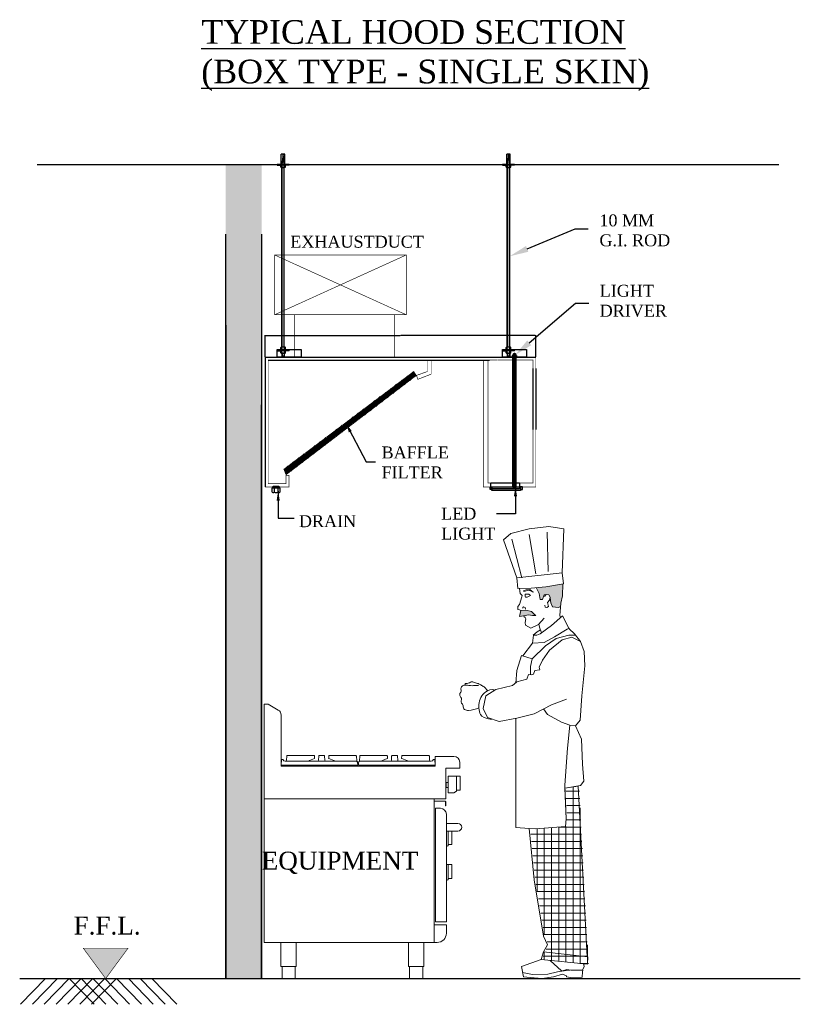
# Model space of a CAD drawing. Header units: millimetres. Extents: x 256680 to 410391, y -77299 to -22623.
# Tile 108 of 202: x 341515 to 346038, y -59901 to -54192. Entities that reach past the tile are written whole.
import ezdxf
from ezdxf import colors
from ezdxf.entities.mleader import LeaderData, LeaderLine
from ezdxf.math import Vec2, Vec3

# ---------------------------------------------------------------- set-up
doc = ezdxf.new("R2010")
doc.units = ezdxf.units.MM
doc.header["$LTSCALE"] = 2.5
doc.linetypes.add('HIDDENX2', pattern=[19.05, 12.7, -6.35])
doc.layers.add('chef', color=7, linetype='Continuous', lineweight=13)
doc.layers.add('EQUIPMENT', color=210, linetype='Continuous', lineweight=0)
doc.layers.add('CKD-Hood', color=1, linetype='Continuous')
doc.styles.add('CKD_Dimension Text', font='BOOKOSI.TTF')
doc.styles.get("Standard").update_dxf_attribs({"font": 'GOTHIC.TTF'})
doc.dimstyles.new('SA DESIGN', dxfattribs={"dimtxt": 10, "dimasz": 4, "dimexe": 1, "dimexo": 1, "dimgap": 1, "dimtad": 0, "dimtih": 1, "dimtoh": 1, "dimdec": 0, "dimzin": 0, "dimdsep": 46, "dimtxsty": 'Standard', "dimcen": 0.09, "dimclrd": 7, "dimclre": 1, "dimclrt": 256, "dimadec": 0, "dimazin": 0, "dimtfac": 1, "dimtdec": 0, "dimtofl": 0, "dimtmove": 1, "dimatfit": 3, "dimfxl": 1, "dimtfillclr": 256, "dimtolj": 1, "dimtzin": 0, "dimarcsym": 0})

# ---------------------------------------------------------------- blocks, each defined once
blk = doc.blocks.new('*D686')
at = {"layer": 'CKD-Hood', "color": 1, "lineweight": -2}
for p, q in [((-1875669.5, -1869537), (-1875669.5, -1869423.4)), ((-1874243.7, -1869537), (-1874243.7, -1869423.4))]:
    blk.add_line(p, q, dxfattribs=at)
at = {"layer": 'CKD-Hood', "color": 7, "lineweight": -2}
for p, q in [((-1875665.5, -1869424.4), (-1874958.8, -1869424.4)), ((-1874247.7, -1869424.4), (-1874954.4, -1869424.4))]:
    blk.add_line(p, q, dxfattribs=at)
at = {"layer": 'CKD-Hood', "color": 7}
for points in [[(-1875665.5, -1869423.7), (-1875665.5, -1869425.1), (-1875669.5, -1869424.4)], [(-1874247.7, -1869425.1), (-1874247.7, -1869423.7), (-1874243.7, -1869424.4)]]:
    blk.add_solid(points, dxfattribs=at)
at = {"layer": 'Defpoints', "color": 0}
for p in [(-1874243.7, -1869424.4), (-1875669.5, -1869538), (-1874243.7, -1869538)]:
    blk.add_point(p, dxfattribs=at)
at = {"layer": 'CKD-Hood', "lineweight": -2, "insert": (-1874956.6, -1869424.4), "char_height": 10, "attachment_point": 5}
blk.add_mtext('\\A1;{\\H0.4x;B}', dxfattribs=at)
blk = doc.blocks.new('Equipment-01section')
at = {"layer": 'EQUIPMENT', "ltscale": 3}
for p, q in [((0, 740.5), (0, 1130)), ((0, 1130), (16.5, 1130)), ((16.5, 1130), (58.4, 1105.8)), ((70.4, 1085), (70.4, 875)), ((70.4, 878), (71.6, 901.1)), ((73.1, 902.5), (77, 902.5)), ((86.4, 894.5), (87.9, 894.5)), ((87.9, 894.5), (380.6, 894.5)), ((92.9, 899.2), (93.7, 916.1)), ((95.7, 918), (205.5, 918)), ((207, 906.2), (186.9, 898.4)), ((207.5, 916.1), (208, 907.2)), ((223.9, 899.2), (224.8, 916.1)), ((226.8, 918), (247, 918)), ((249, 916.1), (249.9, 899.2)), ((266.3, 916.1), (265.8, 907.2)), ((267.1, 906), (286.9, 898.4)), ((378.1, 918), (268.3, 918)), ((381.1, 897), (380.1, 916.1)), ((392.7, 897), (393.7, 916.1)), ((685.9, 894.5), (393.2, 894.5)), ((395.7, 918), (505.5, 918)), ((506.7, 906), (486.9, 898.4)), ((507.5, 916.1), (508, 907.2)), ((524.8, 916.1), (523.9, 899.2)), ((547, 918), (526.8, 918)), ((549.9, 899.2), (549, 916.1)), ((566.3, 916.1), (565.8, 907.2)), ((566.8, 906.2), (586.9, 898.4)), ((678.1, 918), (568.3, 918)), ((680.9, 899.2), (680.1, 916.1)), ((687.4, 894.5), (685.9, 894.5)), ((700.7, 902.5), (696.8, 902.5)), ((703.4, 878), (702.2, 901.1)), ((704.2, 875), (704.2, 915)), ((704.2, 915), (781.2, 915)), ((70.4, 878), (385.4, 878)), ((70.4, 875), (704.2, 875)), ((385.4, 878), (384.8, 889.8)), ((388.4, 878), (389, 889.8)), ((703.4, 878), (388.4, 878)), ((805.2, 866), (747.2, 866)), ((747.2, 866), (747.2, 740.5)), ((805.2, 891), (805.2, 866)), ((757.7, 764.5), (757.7, 834)), ((757.7, 834), (806.8, 833.1)), ((791.8, 833.4), (791.8, 775.6)), ((806.8, 833.1), (806.8, 775.9)), ((757.7, 807.3), (748.6, 807.3)), ((748.6, 807.3), (748.6, 786.7)), ((748.6, 786.7), (757.7, 786.7)), ((757.7, 786.7), (757.7, 807.3)), ((791.8, 771), (780.8, 764.9)), ((806.8, 775.9), (791.8, 775.6)), ((791.8, 775.6), (791.8, 771)), ((747.2, 740.5), (0, 740.5)), ((700, 740.5), (0, 740.5)), ((0, 740.5), (0, 148.8)), ((744.7, 731), (699, 731)), ((699, 731), (699, 729.8)), ((744.7, 729.8), (699, 729.8)), ((700, 148.8), (700, 740.5)), ((780.8, 764.9), (757.7, 764.5)), ((704.9, 233.7), (704.9, 701)), ((704.9, 701), (726.1, 701)), ((746, 728.6), (746, 711)), ((746, 711), (747.2, 711)), ((747.2, 728.6), (747.2, 711)), ((750.1, 677), (750.1, 233.7)), ((797.6, 638.8), (750.1, 638.8)), ((750.1, 638.8), (750.1, 607.1)), ((813.4, 623), (813.4, 623)), ((750.1, 607.1), (797.6, 607.1)), ((757.7, 548.7), (757.7, 607.1)), ((772.7, 607.1), (772.7, 554.3)), ((750.1, 543.2), (756.7, 546.9)), ((770.8, 552.3), (758.7, 552.1)), ((750.1, 470), (770.8, 469.7)), ((757.7, 408.7), (757.7, 469.9)), ((772.7, 467.7), (772.7, 414.3)), ((750.1, 403.2), (756.7, 406.9)), ((770.8, 412.3), (758.7, 412.1)), ((750.1, 221.5), (700, 221.5)), ((700, 221.5), (700, 148.8)), ((750.1, 233.7), (704.9, 233.7)), ((750.1, 186.8), (750.1, 221.5)), ((0, 148.8), (700, 148.8)), ((132.7, 148.8), (69.2, 148.8)), ((69.2, 148.8), (69.2, 50)), ((132.7, 50), (132.7, 148.8)), ((657.7, 148.8), (594.2, 148.8)), ((594.2, 148.8), (594.2, 50)), ((657.7, 50), (657.7, 148.8)), ((700, 148.8), (712.1, 148.8)), ((69.2, 50), (132.7, 50)), ((128.1, 50), (73.8, 50)), ((73.8, 50), (73.8, 0)), ((128.1, 0), (128.1, 50)), ((594.2, 50), (657.7, 50)), ((653.1, 50), (598.8, 50)), ((598.8, 50), (598.8, 0)), ((653.1, 0), (653.1, 50)), ((73.8, 0), (128.1, 0)), ((598.8, 0), (653.1, 0))]:
    blk.add_line(p, q, dxfattribs=at)
at = {"layer": 'EQUIPMENT', "linetype": 'HIDDENX2', "ltscale": 5}
blk.add_line((50, 0), (-10, 0), dxfattribs=at)
at = {"layer": 'EQUIPMENT', "ltscale": 3}
for centre, radius, start, end in [((46.4, 1085), 24, 0, 60), ((73.1, 901), 1.5, 90, 177), ((77, 901), 1.5, 9.0846, 90), ((86.4, 902.5), 8, 189.0846, 270.0001), ((87.9, 899.5), 5, 270, 357), ((95.7, 916), 2, 90, 177), ((188.3, 894.9), 3.81, 111.1527, 185.6138), ((205.5, 916), 2, 3, 90), ((206.4, 907.8), 1.71, 291.3225, 341.3422), ((219, 899.5), 4.96, 280.8591, 356.8687), ((226.8, 916), 2, 90, 177), ((247, 916), 2, 3, 90), ((254.8, 899.4), 4.94, 183, 259.2745), ((267.8, 908.1), 2.21, 203.4972, 250.127), ((268.3, 916), 2, 90, 177), ((285.5, 894.9), 3.74, 356.9419, 68.9541), ((378.1, 916), 2, 3, 90), ((379.7, 889.5), 5.13, 3.4573, 79.6991), ((386, 897.3), 5, 183, 231.254), ((379.8, 889.5), 5, 3, 51.254), ((394.1, 889.5), 5.13, 100.3009, 176.5427), ((394, 889.5), 5, 128.746, 177), ((387.8, 897.3), 5, 308.746, 357), ((395.7, 916), 2, 90, 177), ((488.3, 894.9), 3.74, 111.0459, 183.0581), ((505.5, 916), 2, 3, 90), ((506, 908.1), 2.21, 289.873, 336.5028), ((519, 899.4), 4.94, 280.7255, 357), ((526.8, 916), 2, 90, 177), ((547, 916), 2, 3, 90), ((554.8, 899.5), 4.96, 183.1313, 259.1409), ((567.4, 907.8), 1.71, 198.6578, 248.6775), ((568.3, 916), 2, 90, 177), ((585.5, 894.9), 3.81, 354.3862, 68.8473), ((678.1, 916), 2, 3, 90), ((685.9, 899.5), 5, 183, 270), ((687.4, 902.5), 8, 269.9999, 350.9154), ((696.8, 901), 1.5, 90, 170.9154), ((700.7, 901), 1.5, 3, 90), ((781.2, 891), 24, 0, 90), ((744.7, 728.6), 2.45, 0, 90), ((744.7, 728.6), 1.25, 0, 90), ((726.1, 677), 24, 0, 90), ((797.6, 623), 15.9, 0, 90), ((797.6, 623), 15.9, 270, 0), ((755.7, 548.7), 2, 299, 0), ((758.7, 551.1), 1, 91, 180), ((770.7, 554.3), 2, 271, 360), ((770.7, 467.7), 2, 0, 89), ((755.7, 408.7), 2, 299, 0), ((758.7, 411.1), 1, 91, 180), ((770.7, 414.3), 2, 271, 360), ((712.1, 186.8), 38, 270, 0)]:
    blk.add_arc(centre, radius, start, end, dxfattribs=at)
blk = doc.blocks.new('*X603')
at = {"color": 0}
for p, q in [((6157, 4687.5), (6215, 4687.5)), ((6187.5, 3940.5), (6187.5, 4705.9)), ((6158.1, 4656.2), (6216.6, 4656.2)), ((6159.2, 4625), (6218.2, 4625)), ((6160.4, 4593.7), (6219.9, 4593.7)), ((6218.7, 3937.3), (6218.7, 4615.4)), ((6161, 4562.5), (6221.5, 4562.5)), ((6031.2, 4250.1), (6031.2, 4523.1)), ((6062.5, 4061.8), (6062.5, 4525.8)), ((6093.7, 3949.9), (6093.7, 4528.5)), ((6125, 3946.8), (6125, 4531.2)), ((6126, 4531.2), (6223.2, 4531.2)), ((6156.2, 3943.6), (6156.2, 4533.9)), ((6003.7, 4500), (6224.8, 4500)), ((6006.7, 4468.7), (6226.4, 4468.7)), ((6009.7, 4437.5), (6228.1, 4437.5)), ((6012.7, 4406.2), (6229.7, 4406.2)), ((6015.7, 4375), (6231.3, 4375)), ((6018.7, 4343.7), (6233, 4343.7)), ((6021.7, 4312.5), (6234.6, 4312.5)), ((6026.1, 4281.2), (6236.3, 4281.2)), ((6031.3, 4250), (6237.9, 4250)), ((6036.5, 4218.7), (6239.5, 4218.7)), ((6041.6, 4187.5), (6241.2, 4187.5)), ((6046.8, 4156.2), (6242.8, 4156.2)), ((6052, 4125), (6244.4, 4125)), ((6057.2, 4093.7), (6246.1, 4093.7)), ((6062.4, 4062.5), (6247.7, 4062.5)), ((6070.2, 4000), (6251, 4000)), ((6074.8, 4031.2), (6249.3, 4031.2)), ((6250, 3934.1), (6250, 4018.7)), ((6057.7, 3968.7), (6252.6, 3968.7)), ((6062.5, 3953.1), (6062.5, 3984.7)), ((6216.8, 3937.5), (6254.6, 3937.5))]:
    blk.add_line(p, q, dxfattribs=at)
blk = doc.blocks.new('chef')
at = {"layer": 'chef'}
for points in [[(161.1, 1624.6), (162.6, 1575.7), (169.3, 1546.3), (170.4, 1532.1), (179, 1528.3), (203.8, 1529.9), (211, 1547.5), (213.5, 1568), (213.1, 1569.7), (218.2, 1579.7), (229.4, 1581.6), (237.4, 1579.6), (245.5, 1561.2), (255.1, 1560.4), (258.3, 1586), (271.1, 1609.8), (231, 1613.4)], [(272.7, 1495), (286.2, 1494.2), (302.5, 1497), (322.4, 1493.4), (339.9, 1491.4), (334.3, 1515.1), (313.2, 1516.9), (289.8, 1511.3), (279.1, 1500.6)]]:
    blk.add_hatch(color=8, dxfattribs=at).paths.add_polyline_path(points)
for p, q in [((156.6, 1851.6), (219.4, 1861.1)), ((164.2, 1670.7), (156.6, 1851.6)), ((219.4, 1861.1), (299.3, 1851.6)), ((225.4, 1838), (221.4, 1676.3)), ((299.3, 1828.5), (272.7, 1667.1)), ((299.3, 1851.6), (375.7, 1832.5)), ((375.7, 1832.5), (405.9, 1805.8)), ((329.9, 1649.6), (371.7, 1809.8)), ((405.9, 1805.8), (351, 1649.6)), ((161.1, 1624.6), (162.6, 1575.7)), ((237.4, 1579.6), (229.4, 1581.6)), ((258.3, 1586), (255.1, 1560.4)), ((271.1, 1609.8), (258.3, 1586)), ((300.9, 1598.7), (282.2, 1591.6)), ((297.2, 1601.4), (282.9, 1591.2)), ((301.3, 1582.4), (293.8, 1576.9)), ((311.7, 1600.5), (297.2, 1601.4)), ((321.6, 1594), (300.9, 1598.7)), ((315.9, 1582.4), (301.3, 1582.4)), ((322.2, 1597.9), (311.7, 1600.5)), ((315.9, 1582.4), (316.8, 1574.9)), ((321.6, 1594), (322.2, 1597.9)), ((336.3, 1585.6), (328.3, 1577.7)), ((338.9, 1606.2), (336.3, 1585.6)), ((162.6, 1575.7), (169.3, 1546.3)), ((169.3, 1546.3), (173.3, 1494.6)), ((211, 1547.5), (203.8, 1529.9)), ((213.4, 1567.6), (211, 1547.5)), ((245.5, 1561.2), (237.4, 1579.6)), ((255.1, 1560.4), (245.5, 1561.2)), ((293.8, 1576.9), (308.1, 1570.9)), ((308.1, 1570.9), (315.2, 1570.9)), ((316.8, 1574.9), (315.2, 1570.9)), ((328.3, 1577.7), (330.3, 1571.7)), ((330.3, 1571.7), (339.9, 1539.5)), ((179, 1528.3), (170.4, 1532.1)), ((203.8, 1529.9), (179, 1528.3)), ((279.1, 1500.6), (272.7, 1495)), ((289.8, 1511.3), (279.1, 1500.6)), ((313.2, 1516.9), (289.8, 1511.3)), ((334.3, 1515.1), (313.2, 1516.9)), ((316.8, 1527.6), (314.4, 1521.2)), ((322.8, 1530), (316.8, 1527.6)), ((327.6, 1524.8), (322.8, 1530)), ((339.9, 1518), (333.5, 1515.7)), ((339.9, 1491.4), (334.3, 1515.1)), ((339.9, 1539.5), (345.8, 1532.4)), ((346.2, 1520), (339.9, 1518)), ((345.8, 1532.4), (346.2, 1520)), ((162.8, 1493.2), (135, 1440.6)), ((162.8, 1493.2), (207.3, 1453.8)), ((173.3, 1494.6), (170.8, 1486.1)), ((260.8, 1458), (238.1, 1484.3)), ((272.7, 1495), (286.2, 1494.2)), ((286.2, 1494.2), (302.5, 1497)), ((302.5, 1497), (322.4, 1493.4)), ((316, 1487), (313.2, 1480.7)), ((313.2, 1480.7), (316, 1466)), ((316, 1466), (315.2, 1454.4)), ((321.6, 1491.4), (316, 1487)), ((322.4, 1493.4), (339.9, 1491.4)), ((113.2, 1419.4), (88.9, 1388)), ((135, 1440.6), (113.2, 1419.4)), ((143.5, 1438.1), (134.4, 1442.9)), ((195.6, 1407.1), (143.5, 1438.1)), ((207.3, 1453.8), (254.8, 1419.5)), ((257.3, 1446.2), (249.1, 1423.6)), ((266.3, 1427), (253.7, 1436.2)), ((254.8, 1419.5), (267.9, 1414.3)), ((260, 1458.9), (257.3, 1446.2)), ((292.6, 1443.3), (260.8, 1458)), ((283.4, 1414.3), (266.3, 1427)), ((315.2, 1454.4), (292.6, 1443.3)), ((88.9, 1388), (73.8, 1346.6)), ((88.9, 1388), (124.3, 1405.2)), ((136, 1414.3), (108.7, 1413.5)), ((124.3, 1405.2), (163.8, 1394.6)), ((188.6, 1400.2), (136, 1414.3)), ((163.8, 1394.6), (216.4, 1352.6)), ((233.1, 1369.8), (188.6, 1400.2)), ((238.5, 1384.1), (195.6, 1407.1)), ((285.4, 1381.3), (238.5, 1384.1)), ((267.9, 1414.3), (283.4, 1414.3)), ((282.6, 1414.3), (285.4, 1381.3)), ((285.4, 1381.3), (326.1, 1328.9)), ((73.8, 1346.6), (70.7, 1287.4)), ((216.4, 1352.6), (245.2, 1310.7)), ((287.2, 1316.2), (233.1, 1369.8)), ((245.2, 1310.7), (258.3, 1281.8)), ((330.7, 1330.4), (287.2, 1316.2)), ((287.2, 1316.2), (294.8, 1284.4)), ((330.7, 1330.4), (349.9, 1268.7)), ((70.7, 1287.4), (82.4, 1164)), ((258.3, 1281.8), (255.3, 1271.2)), ((255.3, 1271.2), (276.5, 1268.7)), ((276.5, 1268.7), (281.6, 1253)), ((294.8, 1284.4), (294.8, 1250.9)), ((349.9, 1268.7), (354.9, 1216.6)), ((281.6, 1253), (290.2, 1250)), ((290.2, 1250), (302.8, 1252.5)), ((302.8, 1252.5), (309.9, 1232.8)), ((309.9, 1232.8), (349.9, 1221.7)), ((349.9, 1221.7), (368.1, 1206)), ((368.1, 1206), (436.3, 1190.3)), ((436.3, 1190.3), (478.3, 1164)), ((485.2, 1201.7), (470.4, 1185)), ((82.4, 1164), (90.5, 1064.4)), ((208.3, 1127.1), (145.6, 1150.9)), ((478.3, 1164), (488.9, 1111.4)), ((279.1, 1090.7), (208.3, 1127.1)), ((241.2, 1110.2), (224, 1087.7)), ((488.9, 1111.4), (470.7, 1075)), ((90.5, 1064.4), (108.7, 1040.6)), ((166.3, 1056.3), (132.4, 1043.2)), ((224, 1087.7), (166.3, 1056.3)), ((349.9, 1072), (279.1, 1090.7)), ((423.2, 1058.8), (349.9, 1072)), ((354.9, 621.5), (354.9, 1071.1)), ((354.9, 1066.1), (354.9, 1071.1)), ((470.7, 1075), (423.2, 1058.8)), ((108.7, 1040.6), (84.9, 985.5)), ((132.4, 1043.2), (108.7, 1040.6)), ((132.4, 1043.2), (142.5, 949.1)), ((84.9, 985.5), (79.8, 883.4)), ((142.5, 949.1), (153.2, 796.9)), ((79.8, 883.4), (74.8, 812.6)), ((74.8, 812.6), (87.9, 794.4)), ((87.9, 794.4), (152.7, 784.2)), ((153.2, 796.9), (148.1, 657.9)), ((148.1, 657.9), (150.6, 626.5)), ((150.6, 626.5), (274, 615.9)), ((60.1, 59.2), (58.8, 89.3)), ((60.1, 59.2), (250.3, 78.4)), ((76.3, 62.2), (73.8, 49.6)), ((73.8, 49.6), (79.8, 34.9)), ((213.8, 73.8), (166.8, 31.4)), ((250.3, 78.4), (331.7, 50.1)), ((331.7, 50.1), (323.5, 7.6)), ((79.7, 34.9), (127.9, 34.4)), ((121.8, 3), (82.3, 5.7)), ((145.6, 6.6), (121.8, 3)), ((127.9, 34.4), (144.6, 38)), ((144.6, 38), (166.3, 30.9)), ((145.5, 33.1), (183, 27.3)), ((146.6, 11.4), (145.6, 6.6)), ((146.1, 11.2), (162.1, 18.3)), ((199.7, 7.1), (162.1, 18.3)), ((183, 27.3), (222.4, 18.2)), ((246.2, 0), (199.7, 7.1)), ((222.4, 18.2), (286.2, 17.2)), ((295.3, 4), (246.2, 0)), ((286.2, 17.2), (326.8, 24.7)), ((323.5, 7.6), (295.3, 4))]:
    blk.add_line(p, q, dxfattribs=at)
at = {"layer": 'chef', "color": 8}
blk.add_line((240.6, 110.2), (58.8, 89.3), dxfattribs=at)
at = {"layer": 'chef', "color": 0}
blk.add_line((250.3, 78.4), (240.6, 110.2), dxfattribs=at)
at = {"layer": 'chef'}
for points in [[(347, 1605.9), (291.8, 1607.9), (231, 1613.4), (158.6, 1625), (164.2, 1670.7), (351, 1649.6), (347, 1605.9)], [(237.3, 1572.5), (229.4, 1581.6), (218.2, 1579.7), (213.1, 1569.7), (215.8, 1557.8), (223.8, 1548.7), (223, 1542.3), (220.2, 1531.6), (226.6, 1528), (233.7, 1529.6), (235.7, 1537.9)], [(442.5, 1186.5), (446.3, 1189), (451.6, 1189.9), (461.1, 1189)], [(461.1, 1189), (471.8, 1184.4), (478.6, 1180.3), (484.6, 1175.4), (490, 1169.8), (494.6, 1163.6), (498.5, 1157), (501.6, 1150.1), (504, 1143), (505.6, 1135.8), (506.5, 1128.6), (506.8, 1121.3), (506.5, 1114.2), (505.7, 1107.1), (504.4, 1100.1), (502.7, 1093.2), (499.6, 1086.6), (494.2, 1080.6), (485.5, 1075.1), (472.6, 1070.5), (454.5, 1066.9)], [(299.3, 617.6), (354.9, 621.5)]]:
    blk.add_lwpolyline(points, dxfattribs=at)
for points in [[(528.9, 1220.4, -0.052815), (513, 1215.3, 0.103951), (498.5, 1208.8, -0.065817), (485.2, 1201.7, -0.176292)], [(528.3, 1220.2, -0.001804), (528.9, 1220.4, -0.233562), (541.2, 1220.1)], [(541.2, 1220.1, 0.108941), (560.3, 1214.8, -0.414214), (563.6, 1211.6, -0.15674), (562.5, 1208, 0.641105)], [(540.5, 1206, 0.018879), (548.6, 1207.1, -0.075316), (568.2, 1207.6, -0.494915), (579.6, 1187.9, 0.299081), (581.3, 1178.9, -0.424776), (580.5, 1157.7, 0.30895), (578.5, 1149.4, -0.291598), (574.4, 1129.7, 0.218333), (571.8, 1122.6, -0.255734), (565.6, 1108.4, -0.191564), (549.3, 1103.8, -0.067384), (506.5, 1114.2, -0.655907)], [(540.5, 1206, -0.063579), (528.3, 1206.3, 0.079822), (508.8, 1206.3, 0.040767)]]:
    blk.add_lwpolyline(points, format="xyb", dxfattribs=at)
at = {"layer": 'chef', "color": 0}
blk.add_lwpolyline([(299.3, 617.6), (299.3, 617.6), (279.1, 406.5), (279.1, 406.5), (240.6, 175), (224.5, 139.6), (240.6, 110.2), (250.3, 78.4), (60.1, 59.2), (58.8, 89.3), (61.7, 89.6), (61.7, 89.6), (61.7, 89.6), (98.6, 792.9), (152.7, 784.2), (148.1, 657.9), (150.6, 626.5), (274, 615.9)], close=True, dxfattribs=at)
at = {"layer": 'chef'}
for centre, radius, start, end in [((285.6, 38.5), 206, 180.9792, 189.1478), ((132.9, -23.2), 57.7, 77.3288, 90)]:
    blk.add_arc(centre, radius, start, end, dxfattribs=at)
at = {"layer": 'chef', "color": 8, "extrusion": (0, 0, -1), "xscale": 0.9449999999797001, "yscale": 0.9449999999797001, "zscale": -0.9449999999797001}
blk.add_blockref('*X603', (-5966.5, -3658.2), dxfattribs=at)
blk = doc.blocks.new('SD')
at = {"layer": 'CKD-Hood'}
blk.add_hatch(color=9, dxfattribs=at).paths.add_polyline_path([(-1875773.1, -1868522.4), (-1875877.1, -1868522.4), (-1875877.1, -1872814), (-1875688.1, -1872814), (-1875688.1, -1868522.4)])
at = {"layer": 'CKD-Hood', "lineweight": -3}
h = blk.add_hatch(color=0, dxfattribs=at)
h.paths.add_polyline_path([(-1874341.2, -1869538), (-1874341.2, -1869528.4), (-1874355.5, -1869528.4), (-1874355.5, -1869538)])
h.paths.add_polyline_path([(-1874359.8, -1869538), (-1874359.8, -1869528.4), (-1874371.3, -1869528.4), (-1874371.3, -1869538)])
h.paths.add_polyline_path([(-1874355.5, -1869538), (-1874355.5, -1869528.4), (-1874359.8, -1869528.4), (-1874359.8, -1869538)])
at = {"layer": 'CKD-Hood', "lineweight": -2}
h = blk.add_hatch(dxfattribs=at)
h.set_pattern_fill('ANSI31', scale=1.575, style=0)
h.set_pattern_definition([(45, (-1880611.7867, -1876546.869), (-3.5359758, 3.5359758), [])])
h.paths.add_polyline_path([(-1874872.9, -1869635.1), (-1874886.9, -1869613.7), (-1875571.6, -1870129.2), (-1875559.2, -1870158.7)])
at = {"layer": 'CKD-Hood'}
h = blk.add_hatch(color=52, dxfattribs=at)
h.set_gradient(color1=(217, 207, 18), rotation=90, one_color=1, tint=1, name='INVCYLINDER')
h.paths.add_polyline_path([(-1874474.8, -1870222.9), (-1874323.9, -1870222.9), (-1874323.9, -1870242.1), (-1874474.8, -1870242.1)])
at = {"layer": 'CKD-Hood', "lineweight": -3}
blk.add_hatch(color=0, dxfattribs=at).paths.add_polyline_path([(-1874351, -1870227), (-1874351, -1870222.4), (-1874354, -1870222.4), (-1874358.3, -1870222.4), (-1874362, -1870222.4), (-1874362, -1870227)])
at = {"layer": 'CKD-Hood', "ltscale": 4}
h = blk.add_hatch(color=1, dxfattribs=at)
h.dxf.hatch_style = 1
h.paths.add_polyline_path([(-1876391.7, -1872653.7), (-1876627.7, -1872653.7), (-1876509.7, -1872814)])
at = {"layer": 'CKD-Hood', "color": 2}
for p, q in [((-1875584.5, -1868522.5), (-1875584.5, -1868468)), ((-1875565.6, -1868468), (-1875584.5, -1868468)), ((-1875575.1, -1868468), (-1875581.4, -1868522.5)), ((-1875568.8, -1868522.5), (-1875575.1, -1868468)), ((-1875565.6, -1868522.5), (-1875565.6, -1868468)), ((-1874397.2, -1868522.5), (-1874397.2, -1868468)), ((-1874378.4, -1868468), (-1874397.2, -1868468)), ((-1874387.8, -1868468), (-1874394.1, -1868522.5)), ((-1874381.5, -1868522.5), (-1874387.8, -1868468)), ((-1874378.4, -1868522.5), (-1874378.4, -1868468))]:
    blk.add_line(p, q, dxfattribs=at)
at = {"layer": 'CKD-Hood', "color": 0, "lineweight": -3}
for p, q in [((-1876869.8, -1868522.4), (-1872964.1, -1868522.4)), ((-1874362, -1870228.3), (-1874362, -1870222.4)), ((-1874351, -1870222.4), (-1874351, -1870228.3))]:
    blk.add_line(p, q, dxfattribs=at)
at = {"layer": 'CKD-Hood', "color": 1}
for p, q in [((-1875606.6, -1868526.4), (-1875606.6, -1868522.5)), ((-1875581.4, -1868522.5), (-1875606.6, -1868522.5)), ((-1875606.6, -1868526.4), (-1875581.4, -1868526.4)), ((-1875586.9, -1868537.2), (-1875586.9, -1868528.6)), ((-1875576.7, -1868526.3), (-1875584.9, -1868527.5)), ((-1875576.7, -1868539.5), (-1875584.9, -1868538.3)), ((-1875565.6, -1868522.5), (-1875584.5, -1868522.5)), ((-1875582.9, -1868526.4), (-1875582.9, -1868522.5)), ((-1875582.1, -1868537.2), (-1875582.1, -1868528.6)), ((-1875581.4, -1868527), (-1875581.4, -1868522.5)), ((-1875579.8, -1868526.8), (-1875579.8, -1868522.5)), ((-1875565.2, -1868527.5), (-1875573.4, -1868526.3)), ((-1875565.2, -1868538.3), (-1875573.4, -1868539.5)), ((-1875570.3, -1868526.7), (-1875570.3, -1868522.5)), ((-1875543.6, -1868522.5), (-1875568.8, -1868522.5)), ((-1875568.8, -1868526.9), (-1875568.8, -1868522.5)), ((-1875543.6, -1868526.4), (-1875568.8, -1868526.4)), ((-1875568, -1868537.2), (-1875568, -1868528.6)), ((-1875567.2, -1868526.4), (-1875567.2, -1868522.5)), ((-1875563.2, -1868537.2), (-1875563.2, -1868528.6)), ((-1875543.6, -1868526.4), (-1875543.6, -1868522.5)), ((-1874419.3, -1868526.4), (-1874419.3, -1868522.5)), ((-1874394.1, -1868522.5), (-1874419.3, -1868522.5)), ((-1874419.3, -1868526.4), (-1874394.1, -1868526.4)), ((-1874399.6, -1868537.2), (-1874399.6, -1868528.6)), ((-1874389.5, -1868526.3), (-1874397.7, -1868527.5)), ((-1874389.5, -1868539.5), (-1874397.7, -1868538.3)), ((-1874378.4, -1868522.5), (-1874397.2, -1868522.5)), ((-1874395.7, -1868526.4), (-1874395.7, -1868522.5)), ((-1874394.9, -1868537.2), (-1874394.9, -1868528.6)), ((-1874394.1, -1868527), (-1874394.1, -1868522.5)), ((-1874392.5, -1868526.8), (-1874392.5, -1868522.5)), ((-1874377.9, -1868527.5), (-1874386.1, -1868526.3)), ((-1874377.9, -1868538.3), (-1874386.1, -1868539.5)), ((-1874383.1, -1868526.7), (-1874383.1, -1868522.5)), ((-1874356.3, -1868522.5), (-1874381.5, -1868522.5)), ((-1874381.5, -1868526.9), (-1874381.5, -1868522.5)), ((-1874356.3, -1868526.4), (-1874381.5, -1868526.4)), ((-1874380.7, -1868537.2), (-1874380.7, -1868528.6)), ((-1874379.9, -1868526.4), (-1874379.9, -1868522.5)), ((-1874376, -1868537.2), (-1874376, -1868528.6)), ((-1874356.3, -1868526.4), (-1874356.3, -1868522.5)), ((-1875606.6, -1869504.5), (-1875606.6, -1869500.6)), ((-1875581.4, -1869500.6), (-1875606.6, -1869500.6)), ((-1875606.6, -1869504.5), (-1875581.4, -1869504.5)), ((-1875586.9, -1869496.2), (-1875586.9, -1869487.6)), ((-1875586.9, -1869516.2), (-1875586.9, -1869507.5)), ((-1875576.7, -1869485.3), (-1875584.9, -1869486.5)), ((-1875576.7, -1869498.5), (-1875584.9, -1869497.3)), ((-1875576.7, -1869498.5), (-1875584.9, -1869497.3)), ((-1875576.7, -1869498.5), (-1875584.9, -1869497.3)), ((-1875576.7, -1869505.3), (-1875584.9, -1869506.4)), ((-1875576.7, -1869518.4), (-1875584.9, -1869517.3)), ((-1875582.9, -1869504.5), (-1875582.9, -1869500.6)), ((-1875582.1, -1869496.2), (-1875582.1, -1869487.6)), ((-1875582.1, -1869516.2), (-1875582.1, -1869507.5)), ((-1875581.4, -1869497.8), (-1875581.4, -1869500.5)), ((-1875581.4, -1869497.8), (-1875581.4, -1869500.5)), ((-1875581.4, -1869497.8), (-1875581.4, -1869500.5)), ((-1875581.4, -1869500.5), (-1875581.4, -1869505.9)), ((-1875581.4, -1869517.8), (-1875581.4, -1869533.7)), ((-1875568.8, -1869533.7), (-1875581.4, -1869533.7)), ((-1875579.8, -1869535.3), (-1875581.4, -1869533.7)), ((-1875579.8, -1869498), (-1875579.8, -1869500.5)), ((-1875579.8, -1869500.5), (-1875579.8, -1869505.7)), ((-1875579.8, -1869518), (-1875579.8, -1869535.3)), ((-1875570.3, -1869535.3), (-1875579.8, -1869535.3)), ((-1875565.2, -1869486.5), (-1875573.4, -1869485.3)), ((-1875565.2, -1869497.3), (-1875573.4, -1869498.5)), ((-1875565.2, -1869497.3), (-1875573.4, -1869498.5)), ((-1875565.2, -1869497.3), (-1875573.4, -1869498.5)), ((-1875565.2, -1869506.4), (-1875573.4, -1869505.3)), ((-1875565.2, -1869517.3), (-1875573.4, -1869518.4)), ((-1875570.3, -1869498.1), (-1875570.3, -1869500.5)), ((-1875570.3, -1869500.5), (-1875570.3, -1869505.7)), ((-1875570.3, -1869518), (-1875570.3, -1869535.3)), ((-1875568.8, -1869533.7), (-1875570.3, -1869535.3)), ((-1875568.8, -1869497.9), (-1875568.8, -1869500.5)), ((-1875568.8, -1869497.9), (-1875568.8, -1869500.5)), ((-1875568.8, -1869497.9), (-1875568.8, -1869500.5)), ((-1875568.8, -1869500.5), (-1875568.8, -1869505.9)), ((-1875543.6, -1869500.6), (-1875568.8, -1869500.6)), ((-1875543.6, -1869504.5), (-1875568.8, -1869504.5)), ((-1875568.8, -1869517.8), (-1875568.8, -1869533.7)), ((-1875568, -1869496.2), (-1875568, -1869487.6)), ((-1875568, -1869516.2), (-1875568, -1869507.5)), ((-1875567.2, -1869504.5), (-1875567.2, -1869500.6)), ((-1875563.2, -1869496.2), (-1875563.2, -1869487.6)), ((-1875563.2, -1869516.2), (-1875563.2, -1869507.5)), ((-1875543.6, -1869504.5), (-1875543.6, -1869500.6)), ((-1874419.3, -1869504.5), (-1874419.3, -1869500.6)), ((-1874394.1, -1869500.6), (-1874419.3, -1869500.6)), ((-1874419.3, -1869504.5), (-1874394.1, -1869504.5)), ((-1874399.6, -1869496.2), (-1874399.6, -1869487.6)), ((-1874399.6, -1869516.2), (-1874399.6, -1869507.5)), ((-1874389.5, -1869485.3), (-1874397.7, -1869486.5)), ((-1874389.5, -1869498.5), (-1874397.7, -1869497.3)), ((-1874389.5, -1869498.5), (-1874397.7, -1869497.3)), ((-1874389.5, -1869498.5), (-1874397.7, -1869497.3)), ((-1874389.5, -1869505.3), (-1874397.7, -1869506.4)), ((-1874389.5, -1869518.4), (-1874397.7, -1869517.3)), ((-1874395.7, -1869504.5), (-1874395.7, -1869500.6)), ((-1874394.9, -1869496.2), (-1874394.9, -1869487.6)), ((-1874394.9, -1869516.2), (-1874394.9, -1869507.5)), ((-1874394.1, -1869497.8), (-1874394.1, -1869500.5)), ((-1874394.1, -1869497.8), (-1874394.1, -1869500.5)), ((-1874394.1, -1869497.8), (-1874394.1, -1869500.5)), ((-1874394.1, -1869500.5), (-1874394.1, -1869505.9)), ((-1874394.1, -1869517.8), (-1874394.1, -1869533.7)), ((-1874381.5, -1869533.7), (-1874394.1, -1869533.7)), ((-1874392.5, -1869535.3), (-1874394.1, -1869533.7)), ((-1874392.5, -1869498), (-1874392.5, -1869500.5)), ((-1874392.5, -1869500.5), (-1874392.5, -1869505.7)), ((-1874392.5, -1869518), (-1874392.5, -1869535.3)), ((-1874383.1, -1869535.3), (-1874392.5, -1869535.3)), ((-1874377.9, -1869486.5), (-1874386.1, -1869485.3)), ((-1874377.9, -1869497.3), (-1874386.1, -1869498.5)), ((-1874377.9, -1869497.3), (-1874386.1, -1869498.5)), ((-1874377.9, -1869497.3), (-1874386.1, -1869498.5)), ((-1874377.9, -1869506.4), (-1874386.1, -1869505.3)), ((-1874377.9, -1869517.3), (-1874386.1, -1869518.4)), ((-1874383.1, -1869498.1), (-1874383.1, -1869500.5)), ((-1874383.1, -1869500.5), (-1874383.1, -1869505.7)), ((-1874383.1, -1869518), (-1874383.1, -1869535.3)), ((-1874381.5, -1869533.7), (-1874383.1, -1869535.3)), ((-1874381.5, -1869497.9), (-1874381.5, -1869500.5)), ((-1874381.5, -1869497.9), (-1874381.5, -1869500.5)), ((-1874381.5, -1869497.9), (-1874381.5, -1869500.5)), ((-1874381.5, -1869500.5), (-1874381.5, -1869505.9)), ((-1874356.3, -1869500.6), (-1874381.5, -1869500.6)), ((-1874356.3, -1869504.5), (-1874381.5, -1869504.5)), ((-1874381.5, -1869517.8), (-1874381.5, -1869533.7)), ((-1874380.7, -1869496.2), (-1874380.7, -1869487.6)), ((-1874380.7, -1869516.2), (-1874380.7, -1869507.5)), ((-1874379.9, -1869504.5), (-1874379.9, -1869500.6)), ((-1874376, -1869496.2), (-1874376, -1869487.6)), ((-1874376, -1869516.2), (-1874376, -1869507.5)), ((-1874356.3, -1869504.5), (-1874356.3, -1869500.6)), ((-1875669.5, -1869538), (-1874628.3, -1869538)), ((-1875669.5, -1869538), (-1874243.7, -1869538)), ((-1875669.5, -1869538), (-1875669.5, -1870222.8)), ((-1875653.7, -1869553.7), (-1874628.3, -1869553.7)), ((-1874259.4, -1869599.1), (-1874259.4, -1869920.2)), ((-1874243.7, -1869599.1), (-1874243.7, -1869920.2))]:
    blk.add_line(p, q, dxfattribs=at)
at = {"layer": 'CKD-Hood', "color": 4}
for p, q in [((-1875581.4, -1869486), (-1875581.4, -1868527.8)), ((-1875579.8, -1869485.8), (-1875579.8, -1868527.8)), ((-1875570.3, -1869485.7), (-1875570.3, -1868527.8)), ((-1875568.8, -1869486), (-1875568.8, -1868527.8)), ((-1874394.1, -1869486), (-1874394.1, -1868527.8)), ((-1874392.5, -1869485.8), (-1874392.5, -1868527.8)), ((-1874383.1, -1869485.7), (-1874383.1, -1868527.8)), ((-1874381.5, -1869486), (-1874381.5, -1868527.8))]:
    blk.add_line(p, q, dxfattribs=at)
at = {"layer": 'CKD-Hood'}
for p, q in [((-1875877.1, -1872814), (-1875877.1, -1868890.9)), ((-1875688.1, -1868890.9), (-1875688.1, -1872814)), ((-1875877.1, -1869370.7), (-1875877.1, -1872814)), ((-1875688.1, -1872814), (-1875688.1, -1869790)), ((-1875622.1, -1870228.3), (-1875622.1, -1870249.8)), ((-1875602.3, -1870228.3), (-1875602.3, -1870249.8))]:
    blk.add_line(p, q, dxfattribs=at)
at = {"layer": 'CKD-Hood', "color": 0, "lineweight": 80}
for p, q in [((-1874358.3, -1870222.4), (-1874358.3, -1869528)), ((-1874354, -1870222.4), (-1874354, -1869528.3))]:
    blk.add_line(p, q, dxfattribs=at)
at = {"layer": 'CKD-Hood', "color": 1, "lineweight": -2}
for p, q in [((-1875669.5, -1869538), (-1874307, -1869538)), ((-1875653.7, -1869553.7), (-1874488.2, -1869553.7))]:
    blk.add_line(p, q, dxfattribs=at)
at = {"layer": 'CKD-Hood', "ltscale": 5}
for p, q in [((-1876962.5, -1872814), (-1873451.4, -1872814)), ((-1876532.2, -1872814), (-1872850.8, -1872814))]:
    blk.add_line(p, q, dxfattribs=at)
at = {"layer": 'CKD-Hood', "color": 30, "const_width": 3.15}
for points in [[(-1875619.6, -1869000.2), (-1874926.6, -1869315.2)], [(-1874926.6, -1869000.2), (-1875619.6, -1869315.2)]]:
    blk.add_lwpolyline(points, dxfattribs=at)
at = {"layer": 'CKD-Hood', "color": 30}
blk.add_lwpolyline([(-1875619.6, -1869000.2, 3.15, 3.15, 0), (-1874926.6, -1869000.2, 3.15, 3.15, 0), (-1874926.6, -1869315.2, 3.15, 3.15, 0), (-1875619.6, -1869315.2, 3.15, 3.15, 0)], format="xyseb", close=True, dxfattribs=at)
at = {"layer": 'CKD-Hood', "color": 30, "const_width": 3.15}
blk.add_lwpolyline([(-1875514.5, -1869315.2), (-1874987.9, -1869315.2), (-1874987.9, -1869538), (-1875514.5, -1869538)], close=True, dxfattribs=at)
at = {"layer": 'CKD-Hood', "color": 4}
for points in [[(-1875606.6, -1869498.6), (-1875480.6, -1869498.6), (-1875480.6, -1869538), (-1875606.6, -1869538)], [(-1874419.3, -1869498.6), (-1874293.3, -1869498.6), (-1874293.3, -1869538), (-1874419.3, -1869538)]]:
    blk.add_lwpolyline(points, close=True, dxfattribs=at)
at = {"layer": 'CKD-Hood', "color": 1, "const_width": 3.15}
for points in [[(-1875543.5, -1870161.7), (-1875543.5, -1870222.8), (-1875669.5, -1870222.8), (-1875669.5, -1869538), (-1874428.4, -1869538)], [(-1874444.2, -1869553.7), (-1875653.7, -1869553.7), (-1875653.7, -1870205.2), (-1875559.2, -1870205.2), (-1875559.2, -1870161.7), (-1875543.5, -1870161.7), (-1875543.5, -1870222.8), (-1875669.5, -1870222.8)], [(-1874795.2, -1869553.5), (-1874795.2, -1869628.3), (-1874865.5, -1869655.6), (-1874872.1, -1869634.8), (-1874814.3, -1869614.1), (-1874814.3, -1869553.5), (-1874795.2, -1869553.5)], [(-1874443.9, -1869538), (-1874243.7, -1869538), (-1874243.7, -1870222.8), (-1874519.7, -1870222.8), (-1874519.7, -1870201.5)], [(-1874243.7, -1869844.8), (-1874243.7, -1870222.8), (-1874519.7, -1870222.8), (-1874519.7, -1869553.7), (-1874495.9, -1869553.7), (-1874495.9, -1870201.5), (-1874259.4, -1870201.5), (-1874259.4, -1869860.5)], [(-1874353.3, -1870201.5), (-1874259.4, -1870201.5), (-1874259.4, -1869553.7), (-1874443.9, -1869553.7)], [(-1875571.6, -1870129.2), (-1875559.2, -1870158.7), (-1874872.9, -1869635.1), (-1874886.9, -1869613.7), (-1875571.6, -1870129.2)]]:
    blk.add_lwpolyline(points, dxfattribs=at)
at = {"layer": 'CKD-Hood'}
for points in [[(-1874480.5, -1870201.5), (-1874329.6, -1870201.5), (-1874329.6, -1870232.7), (-1874480.5, -1870232.7)], [(-1875627.2, -1870219.2), (-1875596.8, -1870219.2), (-1875596.8, -1870228.3), (-1875627.2, -1870228.3)], [(-1874474.8, -1870235.9), (-1874485, -1870235.9), (-1874485, -1870222.9), (-1874474.8, -1870222.9)], [(-1874474.8, -1870222.9), (-1874323.9, -1870222.9), (-1874323.9, -1870242.1), (-1874474.8, -1870242.1)], [(-1874323.9, -1870235.9), (-1874313.7, -1870235.9), (-1874313.7, -1870222.9), (-1874323.9, -1870222.9)]]:
    blk.add_lwpolyline(points, close=True, dxfattribs=at)
for points in [[(-1875632, -1870249.8), (-1875632, -1870228.3), (-1875592.4, -1870228.3), (-1875592.4, -1870249.8)], [(-1875597.2, -1870252.4), (-1875597.4, -1870252.4)]]:
    blk.add_lwpolyline(points, dxfattribs=at)
at = {"layer": 'CKD-Hood', "color": 0, "lineweight": -3}
blk.add_lwpolyline([(-1874362, -1870222.4), (-1874351, -1870222.4), (-1874351, -1870228.3), (-1874362, -1870228.3)], close=True, dxfattribs=at)
at = {"layer": 'CKD-Hood', "const_width": 3.15}
blk.add_lwpolyline([(-1876627.7, -1872653.7), (-1876391.7, -1872653.7), (-1876509.7, -1872814), (-1876509.7, -1872814)], close=True, dxfattribs=at)
at = {"layer": 'CKD-Hood', "ltscale": 4}
for points in [[(-1876826.2, -1872814), (-1876957.5, -1872949.5)], [(-1876763.9, -1872814), (-1876895.2, -1872949.5)], [(-1876701.6, -1872814), (-1876833, -1872949.5)], [(-1876639.3, -1872814), (-1876770.7, -1872949.5)], [(-1876577, -1872814), (-1876708.4, -1872949.5)], [(-1876701.6, -1872814), (-1876570.3, -1872949.5)], [(-1876514.8, -1872814), (-1876646.1, -1872949.5)], [(-1876639.3, -1872814), (-1876508, -1872949.5)], [(-1876452.5, -1872814), (-1876583.8, -1872949.5)], [(-1876577, -1872814), (-1876445.7, -1872949.5)], [(-1876514.8, -1872814), (-1876383.4, -1872949.5)], [(-1876452.5, -1872814), (-1876321.1, -1872949.5)], [(-1876390.2, -1872814), (-1876258.9, -1872949.5)], [(-1876327.9, -1872814), (-1876196.6, -1872949.5)], [(-1876265.7, -1872814), (-1876134.3, -1872949.5)]]:
    blk.add_lwpolyline(points, dxfattribs=at)
at = {"layer": 'CKD-Hood', "color": 1}
for centre, radius, start, end in [((-1875584.5, -1868530.5), 3.08, 39.9662, 140.0338), ((-1875584.5, -1868535.2), 3.08, 219.9662, 320.0338), ((-1875575.1, -1868538), 11.8, 53.1301, 126.8699), ((-1875575.1, -1868527.8), 11.8, 233.1301, 306.8699), ((-1875565.6, -1868530.5), 3.08, 39.9662, 140.0338), ((-1875565.6, -1868535.2), 3.08, 219.9662, 320.0338), ((-1874397.3, -1868530.5), 3.08, 39.9662, 140.0338), ((-1874397.3, -1868535.2), 3.08, 219.9662, 320.0338), ((-1874387.8, -1868538), 11.8, 53.1301, 126.8699), ((-1874387.8, -1868527.8), 11.8, 233.1301, 306.8699), ((-1874378.4, -1868530.5), 3.08, 39.9662, 140.0338), ((-1874378.4, -1868535.2), 3.08, 219.9662, 320.0338), ((-1875584.5, -1869489.6), 3.08, 39.9662, 140.0338), ((-1875584.5, -1869494.3), 3.08, 219.9662, 320.0338), ((-1875584.5, -1869494.3), 3.08, 219.9662, 320.0338), ((-1875584.5, -1869494.3), 3.08, 219.9662, 320.0338), ((-1875584.5, -1869509.5), 3.08, 39.9662, 140.0338), ((-1875584.5, -1869514.2), 3.08, 219.9662, 320.0338), ((-1875575.1, -1869497), 11.8, 53.1301, 126.8699), ((-1875575.1, -1869486.8), 11.8, 233.1301, 306.8699), ((-1875575.1, -1869486.8), 11.8, 233.1301, 306.8699), ((-1875575.1, -1869486.8), 11.8, 233.1301, 306.8699), ((-1875575.1, -1869517), 11.8, 53.1301, 126.8699), ((-1875575.1, -1869506.7), 11.8, 233.1301, 306.8699), ((-1875565.6, -1869489.6), 3.08, 39.9662, 140.0338), ((-1875565.6, -1869494.3), 3.08, 219.9662, 320.0338), ((-1875565.6, -1869494.3), 3.08, 219.9662, 320.0338), ((-1875565.6, -1869494.3), 3.08, 219.9662, 320.0338), ((-1875565.6, -1869509.5), 3.08, 39.9662, 140.0338), ((-1875565.6, -1869514.2), 3.08, 219.9662, 320.0338), ((-1874397.3, -1869489.6), 3.08, 39.9662, 140.0338), ((-1874397.3, -1869494.3), 3.08, 219.9662, 320.0338), ((-1874397.3, -1869494.3), 3.08, 219.9662, 320.0338), ((-1874397.3, -1869494.3), 3.08, 219.9662, 320.0338), ((-1874397.3, -1869509.5), 3.08, 39.9662, 140.0338), ((-1874397.3, -1869514.2), 3.08, 219.9662, 320.0338), ((-1874387.8, -1869497), 11.8, 53.1301, 126.8699), ((-1874387.8, -1869486.8), 11.8, 233.1301, 306.8699), ((-1874387.8, -1869486.8), 11.8, 233.1301, 306.8699), ((-1874387.8, -1869486.8), 11.8, 233.1301, 306.8699), ((-1874387.8, -1869517), 11.8, 53.1301, 126.8699), ((-1874387.8, -1869506.7), 11.8, 233.1301, 306.8699), ((-1874378.4, -1869489.6), 3.08, 39.9662, 140.0338), ((-1874378.4, -1869494.3), 3.08, 219.9662, 320.0338), ((-1874378.4, -1869494.3), 3.08, 219.9662, 320.0338), ((-1874378.4, -1869494.3), 3.08, 219.9662, 320.0338), ((-1874378.4, -1869509.5), 3.08, 39.9662, 140.0338), ((-1874378.4, -1869514.2), 3.08, 219.9662, 320.0338)]:
    blk.add_arc(centre, radius, start, end, dxfattribs=at)
at = {"layer": 'CKD-Hood', "color": 0, "lineweight": 80}
blk.add_arc((-1874356.2, -1869528.3), 2.13, 0, 188.2095, dxfattribs=at)
at = {"layer": 'CKD-Hood'}
for centre, radius, start, end in [((-1875627.1, -1870246.3), 6.08, 215.358, 324.642), ((-1875612.2, -1870231.9), 20.5, 241.0407, 298.9593), ((-1875597.3, -1870246.3), 6.08, 215.358, 324.642)]:
    blk.add_arc(centre, radius, start, end, dxfattribs=at)
at = {"layer": 'chef', "xscale": -1.28016, "yscale": 1.28016, "zscale": 1.28016}
blk.add_blockref('chef', (-1873895.2, -1872814), dxfattribs=at)
at = {"layer": 'CKD-Hood', "xscale": 1.28016, "yscale": 1.28016, "zscale": 1.28016}
blk.add_blockref('Equipment-01section', (-1875675.3, -1872814), dxfattribs=at)
at = {"layer": 'CKD-Hood', "color": 0, "lineweight": -3, "insert": (-1876005.9, -1867762.2), "char_height": 125, "width": 4669.924, "attachment_point": 1, "style": 'CKD_Dimension Text'}
blk.add_mtext('{\\LTYPICAL HOOD SECTION\\P(BOX TYPE - SINGLE SKIN)}', dxfattribs=at)
at = {"layer": 'CKD-Hood', "style": 'CKD_Dimension Text'}
for s, insert, char_height, width, attachment_point in [('{\\C7;10 MM \\PG.I. ROD}', (-1873908.7, -1868786.3), 63, 617.51, 1), ('{\\C7;LIGHT \\PDRIVER}', (-1873907.4, -1869157.3), 63, 617.51, 1), ('{\\C7;BAFFLE FILTER}', (-1875056.3, -1870009.5), 63, 227.68, 1), ('{\\C7;LED LIGHT}', (-1874742.5, -1870332), 63, 284.123, 1), ('{\\C7;DRAIN}', (-1875491.8, -1870371.7), 63, 389.69, 1), ('{\\C0;EQUIPMENT}', (-1874862.9, -1872263), 94.5, 3, 9), ('{\\C0;F.F.L.}', (-1876325.6, -1872583.9), 94.5, 3, 9)]:
    blk.add_mtext(s, dxfattribs=dict(at, insert=insert, char_height=char_height, width=width, attachment_point=attachment_point))
at = {"layer": 'CKD-Hood', "color": 30, "insert": (-1875537, -1868898.7), "char_height": 63, "width": 606.146, "attachment_point": 1, "style": 'CKD_Dimension Text'}
blk.add_mtext('\\pxt12;{\\C1;EXHAUSTDUCT}', dxfattribs=at)
at = {"layer": 'CKD-Hood', "color": 1, "lineweight": -2}
dim = blk.add_linear_dim(base=(-1874243.7, -1869424.4), p1=(-1875669.5, -1869538), p2=(-1874243.7, -1869538), text='{\\H0.4x;B}', dimstyle='SA DESIGN', dxfattribs=at)
dim.commit()
dim.dimension.update_dxf_attribs({"geometry": '*D686', "text_midpoint": (-1874956.6, -1869424.4)})
at = {"layer": 'CKD-Hood', "annotation_type": 0, "has_hookline": 1, "hookline_direction": 0}
blk.add_leader([(-1875244.4, -1869887), (-1875137.8, -1870090.5), (-1875087.8, -1870090.5)], dimstyle='SA DESIGN', override={"dimtxt": 3, "dimasz": 50, "dimgap": 1, "dimtad": 0, "dimtfillclr": 256}, dxfattribs=at)
at = {"layer": 'CKD-Hood'}
for points in [[(-1875601, -1870244.3), (-1875601, -1870388), (-1875516.4, -1870388)], [(-1874351.1, -1870222.3), (-1874351.1, -1870363.8), (-1874451.8, -1870363.9)]]:
    blk.add_leader(points, dimstyle='SA DESIGN', override={"dimtxt": 3, "dimasz": 50}, dxfattribs=at)
at = {"layer": 'CKD-Hood', "color": 7, "ltscale": 4}
ml = blk.add_multileader_mtext('Standard', dxfattribs=at)
ml.set_content('', color=7)
ml.set_leader_properties(color=256)
ml.build(insert=Vec2(0, 0))
ml.multileader.update_dxf_attribs({"text_left_attachment_type": 2, "text_right_attachment_type": 2, "dogleg_length": 70, "arrow_head_size": 100})
ctx = ml.context
ctx.base_point, ctx.char_height, ctx.arrow_head_size, ctx.landing_gap_size, ctx.plane_origin = Vec3(-1873967.5, -1868862), 100, 100, 30, Vec3(-1874381.5, -1868912)
ctx.left_attachment, ctx.right_attachment = 2, 2
notes = []
notes.append((ctx, [(0, (1, 1, 0), (-1874037.5, -1868862), (1, 0), 70, [(0, [(-1874381.5, -1869006.9)], 0, [])])]))
ctx.mtext.insert, ctx.mtext.flow_direction = Vec3(-1873937.5, -1868862), 5
ml = blk.add_multileader_mtext('Standard', dxfattribs=at)
ml.set_content('', color=7)
ml.set_leader_properties(color=256)
ml.build(insert=Vec2(0, 0))
ml.multileader.update_dxf_attribs({"text_left_attachment_type": 2, "text_right_attachment_type": 2, "dogleg_length": 70, "arrow_head_size": 100})
ctx = ml.context
ctx.base_point, ctx.char_height, ctx.arrow_head_size, ctx.landing_gap_size, ctx.plane_origin = Vec3(-1873965.5, -1869254), 100, 100, 30, Vec3(-1874354, -1869528.3)
ctx.left_attachment, ctx.right_attachment = 2, 2
notes.append((ctx, [(0, (1, 1, 0), (-1874035.5, -1869254), (1, 0), 70, [(0, [(-1874354, -1869528.3)], 0, [])])]))
ctx.mtext.insert, ctx.mtext.flow_direction = Vec3(-1873935.5, -1869254), 5
for ctx, leaders in notes:
    for number, flags, end, landing, length, lines in leaders:
        leader = LeaderData()
        leader.index, (leader.has_last_leader_line, leader.has_dogleg_vector, leader.attachment_direction) = number, flags
        leader.last_leader_point, leader.dogleg_vector, leader.dogleg_length = Vec3(end), Vec3(landing), length
        for number, points, colour, breaks in lines:
            line = LeaderLine()
            line.index, line.vertices, line.color, line.breaks = number, Vec3.list(points), colors.encode_raw_color(colour), breaks
            leader.lines.append(line)
        ctx.leaders.append(leader)

msp = doc.modelspace()

# ---------------------------------------------------------------- block references
at = {"ltscale": 4, "xscale": 1.1, "yscale": 1.1, "zscale": 1.1}
msp.add_blockref('SD', (2406174.1, 2000343.7), dxfattribs=at)

doc.saveas('drawing.dxf')
